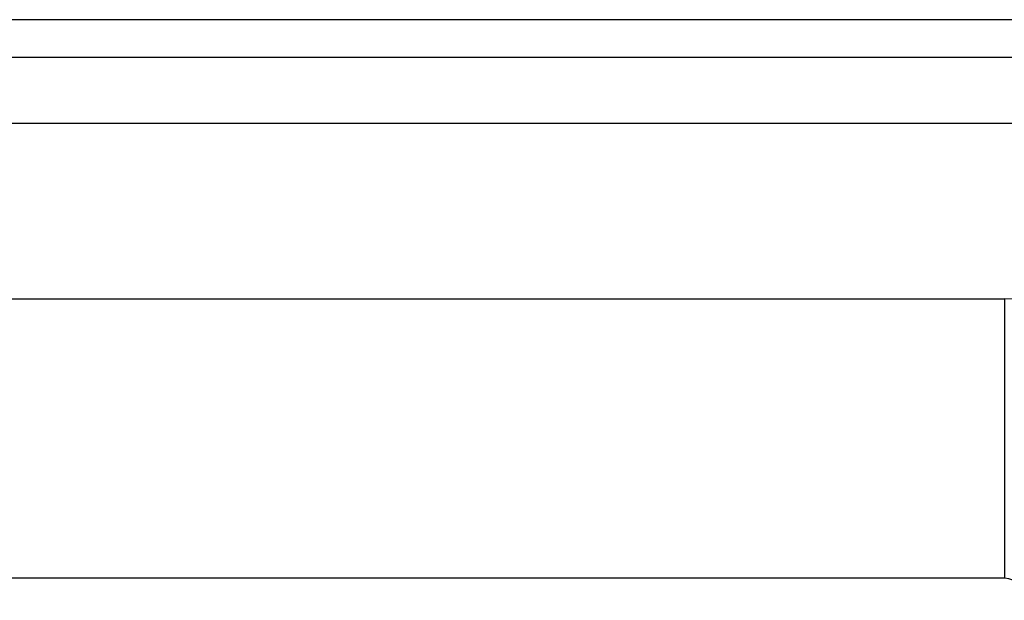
# Model space of a CAD drawing. Header units: inches. Extents: x 5 to 143, y 9 to 74.
# Tile 51 of 76: x 32.345 to 33.734, y 52.858 to 53.676. Entities that reach past the tile are written whole.
import ezdxf

# ---------------------------------------------------------------- set-up
doc = ezdxf.new("R2010")
doc.units = ezdxf.units.IN
doc.header["$MEASUREMENT"] = 0
doc.layers.add('Visible Edges(ANSI)', color=7, linetype='Continuous', lineweight=25)
doc.layers.add('Visible Tangent Edges(ANSI)', color=7, linetype='Continuous', lineweight=25)

msp = doc.modelspace()

# ---------------------------------------------------------------- linework, layer by layer
at = {"layer": 'Visible Edges(ANSI)'}
for p, q in [((34.485, 53.6761), (4.859, 53.6761)), ((4.859, 53.6231), (34.485, 53.6231)), ((5.5897, 53.2824), (33.7339, 53.2824)), ((33.7339, 52.8887), (5.5897, 52.8887))]:
    msp.add_line(p, q, dxfattribs=at)
for radius in [0.4247, 0.031]:
    msp.add_arc((33.7339, 52.8577), radius, 0, 90, dxfattribs=at)
at = {"layer": 'Visible Tangent Edges(ANSI)'}
for p, q in [((4.859, 53.5301), (34.485, 53.5301)), ((33.7339, 53.2824), (33.7339, 52.8887))]:
    msp.add_line(p, q, dxfattribs=at)

doc.saveas('drawing.dxf')
